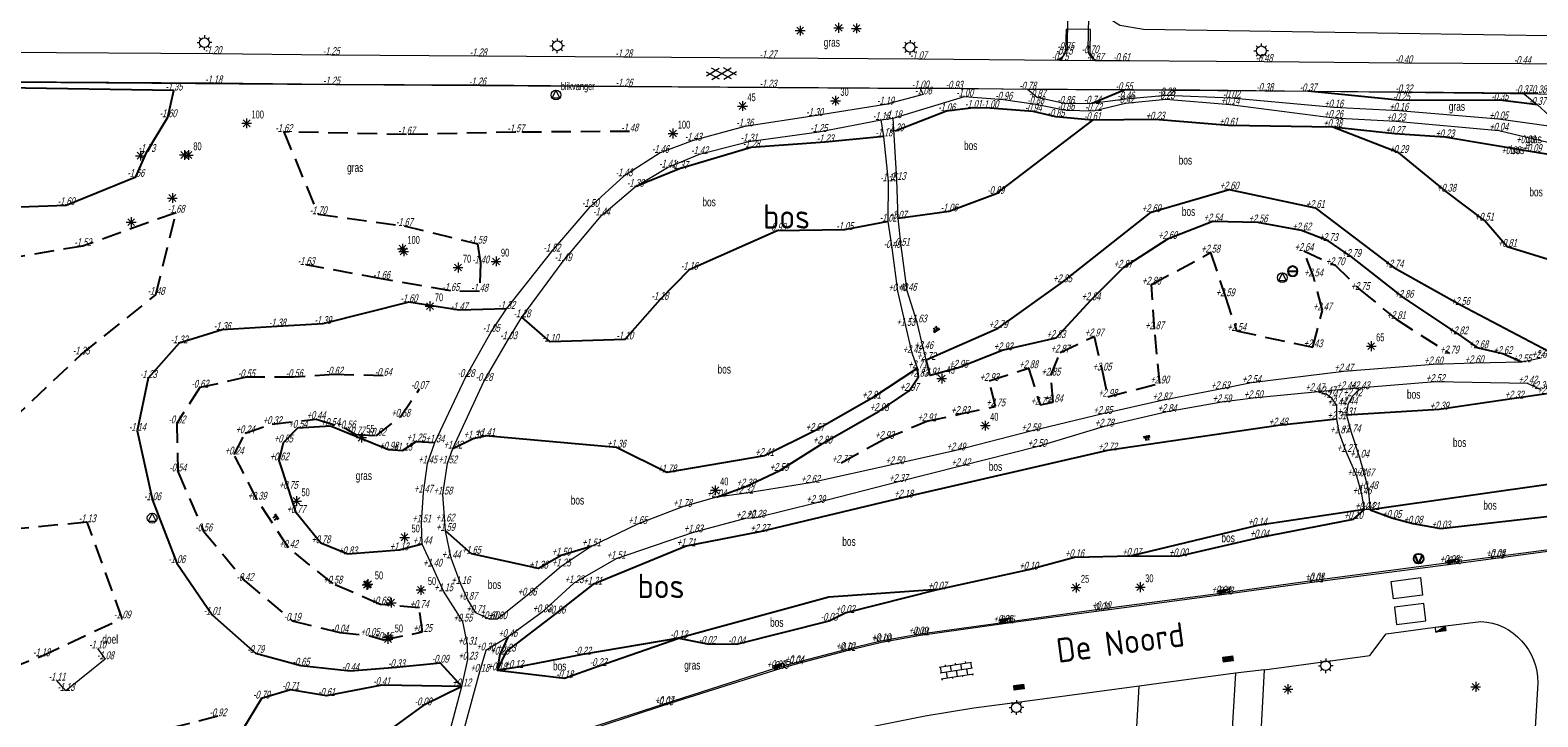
# Model space of a CAD drawing. Extents: x 168769 to 512904, y 516715 to 1559940.
# Tile 160 of 186: x 170042 to 170197, y 520233 to 520303. Entities that reach past the tile are written whole.
import ezdxf
from ezdxf.enums import TextEntityAlignment as Align

# ---------------------------------------------------------------- set-up
doc = ezdxf.new("R2010")
doc.units = 0
doc.header["$MEASUREMENT"] = 0
doc.linetypes.add('BREEKLIJN', pattern=[3, 2, -1])
doc.layers.get('0').update_dxf_attribs({"linetype": 'CONTINUOUS'})
for name, color, linetype, lineweight in [('H01_HOOGTEPUNT', 7, 'CONTINUOUS', 18), ('Q19_overig_lijn_object', 7, 'CONTINUOUS', 0), ('Q21_LANTAARNPAAL', 7, 'CONTINUOUS', 18), ('Q26_BOOM', 7, 'CONTINUOUS', 18), ('Q39_OVERIG_PUNT_OBJECT', 7, 'CONTINUOUS', 18), ('Q96_STRAATKOLK', 7, 'CONTINUOUS', 0), ('Q97_TROTTOIRKOLK', 7, 'CONTINUOUS', 0), ('S01_symb_gesloten_verh', 7, 'CONTINUOUS', 0), ('S02_symb_open_verh', 7, 'CONTINUOUS', 13), ('T09_INSTEEKSLOOT', 72, 'CONTINUOUS', 0), ('V00_kant_verharding', 252, 'CONTINUOUS', 0), ('V012_Kant_beton_verh', 252, 'CONTINUOUS', 0), ('V02_Kant_open_verh', 253, 'CONTINUOUS', 0), ('V05_Kant_half_verh', 254, 'CONTINUOUS', 13), ('V06_kant_onverhard', 254, 'CONTINUOUS', 13)]:
    doc.layers.add(name, color=color, linetype=linetype, lineweight=lineweight)
for name, color, linetype in [('H03_Breeklijn', 32, 'BREEKLIJN'), ('Q221_Paal_staal', 7, 'CONTINUOUS'), ('Q30_Verkeersbord', 32, 'CONTINUOUS'), ('S04_Talud', 7, 'CONTINUOUS'), ('T10_cultuurscheiding', 3, 'CONTINUOUS'), ('T131_taludlijn_laag', 15, 'CONTINUOUS'), ('T132_taludlijn_hoog', 11, 'CONTINUOUS'), ('Z05_Cultuuraanduiding', 3, 'CONTINUOUS'), ('Z06_STRAATNAAM', 7, 'CONTINUOUS')]:
    doc.layers.add(name, color=color, linetype=linetype)
doc.styles.add('ISOCP', font='isocp.shx', dxfattribs={"height": 1.8})
doc.styles.get("Standard").update_dxf_attribs({"font": 'ISOB.SHX'})

# ---------------------------------------------------------------- blocks, each defined once
blk = doc.blocks.new('Q26')
at = {"color": 0}
for p, q in [((-1, 0), (1, 0)), ((-0.7, 0.7), (0.7, -0.7)), ((0.7, 0.7), (-0.7, -0.7)), ((0, 1), (0, -1))]:
    blk.add_line(p, q, dxfattribs=at)
blk = doc.blocks.new('Q21')
at = {"color": 0}
for points in [[(-1.5, 0), (-1, 0)], [(-1.06, 1.06), (-0.71, 0.71)], [(0, 1.5), (0, 1)], [(1.06, 1.06), (0.71, 0.71)], [(1.5, 0), (1, 0)], [(-1.06, -1.06), (-0.71, -0.71)], [(0, -1.5), (0, -1)], [(1.06, -1.06), (0.71, -0.71)]]:
    blk.add_lwpolyline(points, dxfattribs=at)
blk.add_circle((0, 0), 1, dxfattribs=at)
blk = doc.blocks.new('Q96')
for p, q in [((-1, 0.88), (1, 0.88)), ((-1, 0.75), (1, 0.75)), ((-1, 0.63), (1, 0.63)), ((-1, 0.5), (1, 0.5)), ((-1, 0.38), (1, 0.38)), ((-1, 0.25), (1, 0.25)), ((-1, 0.12), (1, 0.12))]:
    blk.add_line(p, q)
at = {"color": 0}
blk.add_lwpolyline([(1, 1), (1, 0), (-1, 0), (-1, 1), (1, 1)], dxfattribs=at)
blk = doc.blocks.new('Q97')
blk.add_hatch(color=256).paths.add_polyline_path([(-1, 1), (-1, 0), (1, 1)])
blk.add_line((1, 1), (-1, 0))
at = {"color": 0}
for points in [[(-1, 0), (-1, 1), (1, 1), (1, 0), (-1, 0)], [(0, 0.8), (0, 1)]]:
    blk.add_lwpolyline(points, dxfattribs=at)
blk = doc.blocks.new('S024')
at = {"color": 0}
for p, q in [((0, 1.2), (6.7, 1.2)), ((0, 0), (6.7, 0)), ((0.2, 1.2), (0.2, 0)), ((1.25, 1.5), (1.25, 1.2)), ((1.25, 0), (1.25, -1.2)), ((2.3, 1.2), (2.3, 0)), ((3.35, 1.5), (3.35, 1.2)), ((3.35, 0), (3.35, -1.2)), ((4.4, 1.2), (4.4, 0)), ((5.45, 1.5), (5.45, 1.2)), ((5.45, 0), (5.45, -1.2)), ((6.5, 1.2), (6.5, 0)), ((0, -1.2), (6.7, -1.2)), ((0.2, -1.2), (0.2, -1.5)), ((2.3, -1.2), (2.3, -1.5)), ((4.4, -1.2), (4.4, -1.5)), ((6.5, -1.2), (6.5, -1.5))]:
    blk.add_line(p, q, dxfattribs=at)
blk = doc.blocks.new('S016')
at = {"color": 0, "linetype": 'Continuous'}
for points in [[(0.01, -0.38), (2.65, 1.15)], [(2.65, -1.15), (0.01, 0.38)], [(5.07, -1.15), (1.09, 1.15)], [(1.09, -1.15), (5.07, 1.15)], [(6.16, -0.38), (3.51, 1.15)], [(3.51, -1.15), (6.16, 0.37)]]:
    blk.add_lwpolyline(points, dxfattribs=at)
blk = doc.blocks.new('S04')
at = {"color": 0}
for p, q in [((0, 0.5), (0.5, 0.5)), ((0, 0.25), (1, 0.25)), ((0, 0), (0.5, 0)), ((0, -0.25), (1, -0.25)), ((0, -0.5), (0.5, -0.5))]:
    blk.add_line(p, q, dxfattribs=at)
blk = doc.blocks.new('Q39')
at = {"color": 0}
blk.add_lwpolyline([(-0.8, -0.6), (0.8, -0.6), (0, 1)], close=True, dxfattribs=at)
blk.add_circle((0, 0), 1, dxfattribs=at)
blk = doc.blocks.new('Q221')
blk.add_lwpolyline([(-1, 0), (1, 0)])
for start, end in [(0, 180), (180, 0)]:
    blk.add_arc((0, 0), 1, start, end)
blk = doc.blocks.new('Q30')
blk.add_lwpolyline([(0.707, 0.707), (0, -1), (-0.707, 0.707)])
blk.add_circle((0, 0), 1)

msp = doc.modelspace()

# ---------------------------------------------------------------- linework, layer by layer
at = {"layer": 'H03_Breeklijn'}
for points in [[(170103.7, 520292.93), (170092.05, 520292.85), (170080.87, 520292.62), (170068.32, 520292.88), (170071.84, 520284.47), (170080.65, 520283.27), (170088.15, 520281.45), (170088.45, 520279.44), (170088.34, 520276.56), (170085.4, 520276.62), (170078.31, 520277.87), (170070.6, 520279.29)], [(170061.59, 520233.15), (170050.95, 520230.51), (170039.45, 520227.15), (170037.59, 520237.01), (170043.53, 520239.29), (170051.79, 520243.16), (170048.21, 520252.98), (170039.06, 520252.13), (170029.68, 520249.41), (170022.3, 520256.72), (170031.71, 520260.78), (170040.42, 520263.35), (170047.6, 520270.13), (170055.25, 520276.23), (170057.3, 520284.62), (170047.76, 520281.21), (170038.13, 520279.6), (170028.53, 520276.92), (170018.79, 520274.07)], [(170125.35, 520259.06), (170129.76, 520261.51), (170134.11, 520263.31), (170137.53, 520264.05), (170141.14, 520264.83), (170140.48, 520267.43), (170144.5, 520268.73), (170145.68, 520264.99), (170147.04, 520265.25), (170146.78, 520267.97), (170147.73, 520270.33), (170151.22, 520271.98), (170152.02, 520268.49), (170152.6, 520265.81), (170157.92, 520267.17), (170157.39, 520272.71), (170157.07, 520277.27), (170163.12, 520280.54), (170164.62, 520276.08), (170165.79, 520272.54), (170173.6, 520270.87), (170174.57, 520274.64), (170173.65, 520278.11), (170172.67, 520280.71), (170175.86, 520279.25), (170178.43, 520276.73), (170182.11, 520273.75), (170187.55, 520270.23)], [(170078.5, 520267.95), (170073.49, 520268.08), (170069.39, 520267.82), (170064.49, 520267.8), (170059.74, 520266.74), (170057.39, 520263.09), (170057.48, 520258.18), (170060.12, 520252.06), (170064.35, 520247), (170069.19, 520242.92), (170074.05, 520241.71), (170077.13, 520241.38), (170078.53, 520240.97), (170082.52, 520241.77), (170082.18, 520244.23), (170078.17, 520244.59), (170073.33, 520246.71), (170068.81, 520250.38), (170065.59, 520255.29), (170063.25, 520259.91), (170064.36, 520262.08), (170067.14, 520263.02), (170071.62, 520263.53), (170074.68, 520262.58), (170075.66, 520261.96), (170077.79, 520261.83), (170080.28, 520263.77), (170082.2, 520266.61)]]:
    msp.add_lwpolyline(points, dxfattribs=at)
at = {"layer": 'Q19_overig_lijn_object'}
msp.add_lwpolyline([(170049.26, 520240.08), (170050.07, 520238.98), (170046.04, 520235.75), (170045.12, 520236.8)], dxfattribs=at)
at = {"layer": 'T09_INSTEEKSLOOT'}
msp.add_lwpolyline([(170353.7, 520307.11), (170338.15, 520307.67), (170297.88, 520307.73), (170249.24, 520308.08), (170202.11, 520308.17), (170164.11, 520308.8), (170153.57, 520308.05), (170152.32, 520307.16), (170152.06, 520305.51), (170153.09, 520304.28), (170153.86, 520303.78), (170156.26, 520303.37), (170208.44, 520302.56), (170252.33, 520302.81), (170289.39, 520302.36)], dxfattribs=at)
at = {"layer": 'T10_cultuurscheiding'}
for points in [[(170038.45, 520285.11), (170046.05, 520285.4), (170053.18, 520288.29), (170054.31, 520290.83), (170056.48, 520294.38), (170057.08, 520297.11), (170039.71, 520297.38)], [(170203.32, 520289.64), (170196.01, 520290.83), (170187.09, 520292.33), (170181.97, 520292.67), (170175.62, 520293.38), (170164.96, 520293.53), (170157.45, 520294.14), (170151.04, 520294.09), (170147.31, 520294.42), (170144.99, 520294.97), (170140.55, 520295.32), (170138.86, 520295.34), (170136.12, 520295), (170130.87, 520292.94)], [(170129.69, 520292.42), (170123.7, 520291.83), (170116.14, 520291.28), (170108.81, 520289.1), (170104.28, 520287.27)], [(170194.97, 520269.34), (170193.01, 520270.18), (170190.54, 520270.77), (170188.47, 520272.19), (170182.9, 520275.93), (170177.54, 520280.1), (170175.16, 520281.73), (170172.44, 520282.81), (170167.97, 520283.63), (170163.37, 520283.73), (170158.72, 520281.93), (170154.17, 520279), (170150.88, 520275.67), (170147.3, 520271.81), (170141.9, 520270.56), (170137.35, 520268.78), (170134.44, 520267.99), (170134.04, 520269.58)], [(170112.59, 520255.54), (170115.6, 520256.64), (170118.99, 520258.23), (170123.43, 520261.02), (170129.23, 520264.35), (170132.31, 520266.41), (170133.26, 520267.86), (170133.13, 520268.72)], [(170091.24, 520241.25), (170090.42, 520239.46), (170090.15, 520237.85), (170097.04, 520237.05), (170100.48, 520238.29), (170108.73, 520241.13), (170111.64, 520240.56), (170114.64, 520240.52), (170124.1, 520242.92), (170125.74, 520243.72), (170135.18, 520246.1), (170144.52, 520248.14), (170149.2, 520249.41), (170155.05, 520249.56), (170159.83, 520249.51), (170168.11, 520251.44), (170177.73, 520253.31), (170178.87, 520254.28)], [(170179.45, 520254.24), (170181.66, 520253.43), (170183.83, 520252.85), (170186.68, 520252.35), (170198.09, 520253.64)]]:
    msp.add_lwpolyline(points, dxfattribs=at)
at = {"layer": 'T131_taludlijn_laag'}
for points in [[(170154.27, 520297.15), (170151.02, 520295.77)], [(170196.57, 520295.64), (170192.71, 520296.12), (170182.64, 520296.1), (170173.1, 520297.03)], [(170151.04, 520294.09), (170141.14, 520286.53), (170136.37, 520284.75), (170131.17, 520284.02)], [(170201.3, 520278.72), (170193.48, 520281.14), (170191.13, 520283.81), (170187.26, 520286.77), (170182.37, 520290.73), (170175.62, 520293.38)], [(170130.14, 520283.71), (170125.69, 520282.86), (170118.8, 520282.78), (170109.8, 520278.79), (170106.79, 520275.72), (170103.2, 520271.67), (170095.58, 520271.44), (170092.68, 520273.93)], [(170091.11, 520274.78), (170086.26, 520274.65), (170081.12, 520275.48), (170072.32, 520273.25), (170067.66, 520273), (170062.02, 520272.64), (170057.61, 520271.27), (170054.46, 520267.72), (170053.34, 520262.33), (170054.88, 520255.23), (170057.37, 520248.81), (170060.99, 520243.53), (170065.44, 520239.61), (170070.08, 520238.33), (170075.13, 520237.79), (170079.85, 520238.17), (170084.33, 520238.63), (170086.52, 520236.21)], [(170198.85, 520257.01), (170179.45, 520254.24)], [(170178.87, 520254.28), (170167.91, 520252.64), (170155.05, 520249.56)], [(170135.18, 520246.1), (170124.08, 520245.32), (170108.73, 520241.13), (170098.88, 520239.46), (170091.87, 520238.09), (170090.15, 520237.85)], [(170086.52, 520236.21), (170078.34, 520236.34), (170072.69, 520235.24), (170069.01, 520235.87), (170066.04, 520234.96), (170064.11, 520231.78), (170061.99, 520226.18)]]:
    msp.add_lwpolyline(points, dxfattribs=at)
at = {"layer": 'T132_taludlijn_hoog'}
for points in [[(170134.04, 520269.58), (170141.4, 520272.83), (170147.97, 520277.51), (170157.05, 520284.68), (170165.02, 520287), (170173.83, 520285.11), (170181.88, 520279.02), (170188.68, 520275.19), (170197.77, 520270.45)], [(170133.13, 520268.72), (170128.44, 520265.62), (170122.66, 520262.31), (170117.5, 520259.76), (170107.5, 520258.08), (170102.35, 520260.62), (170088.95, 520261.8)], [(170197.5, 520266.11), (170194.18, 520265.63), (170186.51, 520264.5), (170177.02, 520263.92)], [(170082.48, 520250.74), (170080.12, 520250.12), (170074.86, 520249.71), (170072.11, 520250.84), (170069.58, 520253.93), (170068.79, 520256.4), (170067.86, 520259.31), (170068.28, 520261.14), (170069.77, 520262.64), (170073.09, 520262.83), (170079.05, 520260.41), (170080.48, 520260.31), (170081.85, 520261.25), (170083.78, 520261.14)], [(170176.03, 520263.51), (170170.03, 520262.86), (170152.59, 520260.32), (170131.72, 520255.51), (170117.01, 520251.99), (170109.48, 520250.53), (170099.92, 520246.61), (170096.16, 520243.65), (170091.08, 520239.77), (170090.15, 520237.85)], [(170085.63, 520260.52), (170087.68, 520261.55), (170088.95, 520261.8)], [(170099.78, 520250.52), (170096.7, 520249.58), (170094.37, 520248.25), (170087.51, 520249.76), (170084.86, 520252.1)], [(170086.52, 520236.21), (170082.57, 520234.27), (170078.44, 520231.27), (170073.07, 520229.25), (170070.27, 520228.63)]]:
    msp.add_lwpolyline(points, dxfattribs=at)
at = {"layer": 'V00_kant_verharding'}
for points in [[(170137.4, 520313.92), (170139.72, 520311.44), (170148.57, 520311.35), (170148.44, 520301.38, -0.186398), (170147.47, 520300.2)], [(170151.46, 520300.16, -0.32112), (170150.62, 520301.3), (170150.8, 520311.34), (170165.91, 520311.18), (170168.43, 520313.65)], [(170168.61, 520237.91), (170179.41, 520239.35), (170181.08, 520241.59), (170186.62, 520242.32), (170190.76, 520242.85, -0.402471), (170196.59, 520236.56), (170196.26, 520230.82), (170196.18, 520229.46), (170195.96, 520227.75)]]:
    msp.add_lwpolyline(points, format="xyb", dxfattribs=at)
for points in [[(170133.47, 520297.3), (170129.09, 520297.33), (170093.31, 520297.54), (170068.7, 520297.73), (170063.75, 520297.77), (170054.82, 520297.84), (170036.13, 520297.98), (170000.08, 520298.24), (170000, 520298.24), (169988.66, 520298.3), (169979.23, 520297.92), (169969.73, 520296.76), (169960.14, 520295.22), (169950.71, 520293.5), (169944.78, 520292.31), (169939.99, 520291.29), (169933.78, 520289.88), (169926.71, 520288.07), (169921.78, 520286.78), (169918.73, 520285.97), (169913.41, 520284.39), (169906.27, 520282.29), (169895.18, 520278.91)], [(170141.73, 520297.26), (170133.47, 520297.3)], [(170358.55, 520292.25), (170354.27, 520292.96), (170344.94, 520294.37), (170335.47, 520295.43), (170330.81, 520295.7), (170324.18, 520295.83), (170291.91, 520296.1), (170257.38, 520296.31), (170224.49, 520296.59), (170196.66, 520296.75), (170162.02, 520297.15), (170141.73, 520297.26)], [(170184.59, 520247.32), (170184.82, 520245.54), (170181.84, 520245.16), (170181.6, 520246.93), (170184.59, 520247.32)], [(170181.94, 520244.3), (170182.16, 520242.53), (170185.14, 520242.89), (170184.95, 520244.68), (170181.94, 520244.3)], [(170168.61, 520237.91), (170165.66, 520237.55)], [(170168.61, 520237.91), (170168.15, 520229.51)], [(170165.66, 520237.55), (170165.2, 520229.61), (170155.47, 520230.27), (170155.83, 520236.22)], [(170165.66, 520237.55), (170155.83, 520236.22)], [(170155.83, 520236.22), (170143.9, 520234.62), (170138.92, 520233.97), (170133.94, 520233.17), (170128.99, 520232.16), (170124.1, 520230.88), (170118.78, 520229.28), (170108.47, 520225.97), (170106.04, 520227.29), (170100, 520225.37), (170096.94, 520224.4)]]:
    msp.add_lwpolyline(points, dxfattribs=at)
at = {"layer": 'V012_Kant_beton_verh'}
for points in [[(170198.74, 520299.81), (170195.01, 520299.83), (170182.88, 520299.91), (170168.6, 520300.04), (170154.03, 520300.13), (170151.33, 520300.15), (170147.72, 520300.19), (170133.24, 520300.32), (170117.85, 520300.4), (170103.09, 520300.51), (170088.2, 520300.61), (170073.17, 520300.74), (170061.08, 520300.85), (170039.74, 520301)], [(170196.61, 520296.84), (170195.1, 520296.85), (170182.9, 520296.93), (170168.66, 520297.06), (170154.27, 520297.15), (170144.41, 520297.21), (170136.89, 520297.3), (170133.42, 520297.33), (170117.85, 520297.42), (170103.12, 520297.52), (170088.12, 520297.64), (170073.2, 520297.73), (170061.14, 520297.85), (170039.73, 520298.01)], [(170200.87, 520250.57), (170192.27, 520249.45), (170187.53, 520248.83), (170173.76, 520247.03), (170164.18, 520245.7), (170151.93, 520244.11), (170141.87, 520242.71), (170133.19, 520241.51), (170129.38, 520240.84), (170125.74, 520239.95), (170120.53, 520238.58), (170118.67, 520238.07), (170107.21, 520234.4), (170097.18, 520231.15), (170085.41, 520227.36), (170083.96, 520226.91), (170074.8, 520223.97), (170067.59, 520221.67), (170066.16, 520221.17), (170064.97, 520220.66), (170054, 520215.35), (170052.85, 520214.95), (170050.24, 520216.27), (170040.92, 520213.31)]]:
    msp.add_lwpolyline(points, dxfattribs=at)
at = {"layer": 'V02_Kant_open_verh'}
for points in [[(170151.33, 520300.15), (170150.8, 520300.92), (170150.85, 520303.36), (170148.34, 520303.39), (170148.29, 520301.24), (170148.15, 520300.78), (170147.72, 520300.19)], [(170200.94, 520250.43), (170192.3, 520249.27), (170187.94, 520248.69), (170173.78, 520246.85), (170164.55, 520245.6), (170151.96, 520243.94), (170142.19, 520242.64), (170133.45, 520241.41), (170129.45, 520240.7), (170125.92, 520239.83), (170120.59, 520238.46), (170119.08, 520238), (170107.28, 520234.28), (170097.56, 520231.07), (170085.6, 520227.26), (170083.73, 520226.68), (170075.09, 520223.9), (170067.6, 520221.51), (170066.22, 520221.03), (170065.04, 520220.5), (170054.29, 520215.29), (170052.81, 520214.78), (170050.23, 520216.11), (170040.98, 520213.16)]]:
    msp.add_lwpolyline(points, dxfattribs=at)
at = {"layer": 'V05_Kant_half_verh'}
for points in [[(170196.94, 520269.77), (170194.97, 520269.34), (170190.09, 520269.24), (170185.92, 520269.12), (170176.74, 520268.39), (170167.3, 520267.22), (170164.12, 520266.59), (170158.14, 520265.44), (170152.1, 520264.06), (170144.73, 520262.29), (170137.08, 520260.32), (170130.83, 520258.92), (170122.19, 520257.02), (170115.39, 520255.91), (170112.59, 520255.54), (170109.1, 520254.56), (170104.51, 520252.8), (170099.78, 520250.52), (170096.71, 520248.47), (170093.21, 520245.49), (170090.18, 520243.07), (170089.33, 520243.08), (170087.96, 520243.74), (170087.14, 520245.06), (170086.42, 520246.67), (170085.44, 520249.3), (170084.86, 520252.1), (170084.81, 520253.06), (170084.6, 520255.82), (170085.08, 520259), (170085.63, 520260.52), (170088.81, 520267.44), (170091.31, 520271.69), (170092.68, 520273.93), (170096.89, 520279.67), (170100.82, 520284.35), (170104.28, 520287.27), (170107.57, 520289.24), (170110.85, 520290.61), (170115.91, 520291.9), (170123.04, 520292.88), (170129.44, 520294.11), (170130.65, 520294.29), (170137.97, 520296.49), (170141.96, 520296.18), (170145.23, 520295.73), (170148.34, 520295.11), (170151.14, 520295.03), (170154.44, 520295.81), (170158.56, 520296.23), (170165.12, 520295.69), (170175.7, 520294.32), (170182.08, 520293.98), (170192.6, 520293.01), (170197.63, 520291.84)], [(170133.42, 520297.33), (170133.73, 520296.71), (170129.86, 520295.68), (170122.61, 520294.51), (170115.47, 520293.44), (170110.2, 520291.99), (170106.84, 520290.74), (170103.12, 520288.34)], [(170195.1, 520296.85), (170196.57, 520295.64), (170197.76, 520294.56), (170198.26, 520293.78), (170197.97, 520293.42), (170192.58, 520294.17), (170182.37, 520295.05), (170175.72, 520295.38), (170165.24, 520296.32), (170158.59, 520296.61), (170154.43, 520296.21), (170151.02, 520295.77), (170148.3, 520295.75), (170145.39, 520296.41), (170144.41, 520297.21)], [(170083.96, 520226.91), (170085.28, 520231.45), (170086.52, 520236.21), (170087.14, 520238.94), (170087.11, 520240.47), (170086.64, 520242.83), (170084.66, 520245.93), (170083.53, 520248.45), (170082.48, 520250.74), (170082.42, 520252.97), (170082.6, 520256.02), (170083.03, 520259), (170083.78, 520261.14), (170086.96, 520267.83), (170089.55, 520272.45), (170091.11, 520274.78), (170095.74, 520280.64), (170099.68, 520285.21), (170103.12, 520288.34)], [(170196.79, 520266.6), (170195.56, 520267.16), (170186.11, 520267.32), (170176.97, 520266.59), (170167.49, 520265.66), (170164.28, 520265.24), (170158.67, 520264.26), (170152.25, 520262.76), (170145.37, 520260.68), (170137.56, 520258.72), (170131.2, 520257.11), (170122.73, 520254.95), (170116.63, 520253.45), (170115.54, 520253.35), (170110.21, 520251.95), (170102.31, 520249.25), (170098.01, 520246.76), (170094.74, 520243.78), (170091.24, 520241.25), (170088.98, 520239.88), (170088.36, 520237.7), (170086.72, 520231.65), (170085.41, 520227.36)]]:
    msp.add_lwpolyline(points, dxfattribs=at)
at = {"layer": 'V06_kant_onverhard'}
for points in [[(170133.13, 520268.72), (170132.6, 520270.27), (170131.94, 520273.06), (170131.12, 520276.6), (170130.55, 520281.02), (170130.14, 520283.71), (170130.18, 520287.83), (170129.69, 520292.42), (170129.44, 520294.11)], [(170134.04, 520269.58), (170133.77, 520270.69), (170133.11, 520273.41), (170132.08, 520276.64), (170131.47, 520281.24), (170131.17, 520284.02), (170131.05, 520287.97), (170130.65, 520294.29)], [(170178.41, 520266.58), (170177.65, 520265.86), (170177.18, 520265.02), (170177.02, 520263.92), (170177.5, 520262.19), (170178.36, 520259.59), (170178.89, 520257.67), (170179.25, 520256.37), (170179.45, 520254.24), (170178.87, 520254.28), (170178.61, 520255.84), (170178.07, 520257.7), (170177, 520260.18), (170176.3, 520262.06), (170176.03, 520263.51), (170176.04, 520264.91), (170175.53, 520265.68), (170174.95, 520266.07), (170173.77, 520266.39)]]:
    msp.add_lwpolyline(points, dxfattribs=at)

# ---------------------------------------------------------------- block references
at = {"layer": 'Q21_LANTAARNPAAL', "xscale": 0.5, "yscale": 0.5, "zscale": 0.5}
for p in [(170060.21, 520302.01), (170096.3, 520301.68)]:
    msp.add_blockref('Q21', p, dxfattribs=at)
at = {"layer": 'Q21_LANTAARNPAAL', "xscale": 0.5, "yscale": 0.5}
for p in [(170132.39, 520301.52), (170168.31, 520301.16), (170174.9, 520238.32), (170143.26, 520234.04)]:
    msp.add_blockref('Q21', p, dxfattribs=at)
at = {"layer": 'Q221_Paal_staal', "xscale": 0.5, "yscale": 0.5, "zscale": 0.5}
msp.add_blockref('Q221', (170171.52, 520278.64), dxfattribs=at)
at = {"layer": 'Q26_BOOM', "xscale": 0.5, "yscale": 0.5}
for p in [(170121.14, 520303.23), (170125.08, 520303.52), (170126.9, 520303.46), (170053.66, 520290.45), (170058.16, 520290.52), (170056.93, 520286.12), (170052.71, 520283.66), (170080.59, 520280.67), (170076.83, 520246.58), (170079.31, 520244.76), (170078.98, 520241.04), (170171.03, 520235.92), (170190.25, 520236.16)]:
    msp.add_blockref('Q26', p, dxfattribs=at)
at = {"layer": 'Q26_BOOM', "xscale": 0.5, "yscale": 0.5, "zscale": 0.5}
for p in [(170124.76, 520296.07), (170115.25, 520295.52), (170064.52, 520293.76), (170108.13, 520292.72), (170058.57, 520290.51), (170080.47, 520280.94), (170086.15, 520279.02), (170090.04, 520279.64), (170083.28, 520275.07), (170179.56, 520270.98), (170135.62, 520267.67), (170140.08, 520262.86), (170076.27, 520261.63), (170112.46, 520256.25), (170069.63, 520255.15), (170080.68, 520251.44), (170076.93, 520246.65), (170082.35, 520246.06), (170149.36, 520246.3), (170155.94, 520246.35), (170078.96, 520241.23)]:
    msp.add_blockref('Q26', p, dxfattribs=at)
at = {"layer": 'Q30_Verkeersbord', "xscale": 0.5, "yscale": 0.5, "zscale": 0.5}
msp.add_blockref('Q30', (170184.4, 520249.25), dxfattribs=at)
at = {"layer": 'Q39_OVERIG_PUNT_OBJECT', "xscale": 0.5, "yscale": 0.5, "zscale": 0.5}
for p in [(170096.16, 520296.65), (170170.47, 520277.99), (170054.86, 520253.4)]:
    msp.add_blockref('Q39', p, dxfattribs=at)
at = {"layer": 'Q96_STRAATKOLK', "xscale": 0.5, "yscale": 0.5}
for p, rotation in [((170164.86, 520239.25), 187.9960631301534), ((170143.48, 520236.38), 187.7341250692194)]:
    msp.add_blockref('Q96', p, dxfattribs=dict(at, rotation=rotation))
at = {"layer": 'Q97_TROTTOIRKOLK'}
for p, xscale, yscale, zscale, rotation in [((170187.94, 520248.69), 0.4999999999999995, 0.4999999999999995, 0.4999999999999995, 7.652283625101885), ((170164.55, 520245.6), 0.4999999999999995, 0.4999999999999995, 0.4999999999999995, 7.767403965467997), ((170142.19, 520242.64), 0.5, 0.5, 0.5, 7.556086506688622), ((170119.08, 520238), 0.5, 0.5, 0.5, 16.8809859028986)]:
    msp.add_blockref('Q97', p, dxfattribs=dict(at, xscale=xscale, yscale=yscale, zscale=zscale, rotation=rotation))
at = {"layer": 'Q97_TROTTOIRKOLK', "xscale": 0.4999999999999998, "yscale": 0.4999999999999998, "rotation": 186.6922205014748}
msp.add_blockref('Q97', (170186.62, 520242.32), dxfattribs=at)
at = {"layer": 'S01_symb_gesloten_verh', "xscale": 0.5, "yscale": 0.5, "rotation": 1.423026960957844}
msp.add_blockref('S016', (170111.56, 520298.8), dxfattribs=at)
at = {"layer": 'S02_symb_open_verh', "xscale": 0.5, "yscale": 0.5, "rotation": 8.83723986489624}
msp.add_blockref('S024', (170135.46, 520237.58), dxfattribs=at)
at = {"layer": 'S04_Talud'}
for p, xscale, yscale, rotation in [((170135.17, 520272.48), 0.5, 0.5, 120.0645624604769), ((170156.56, 520261.85), 0.5, 0.5, 281.3051480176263), ((170067.68, 520253.6), 0.4999999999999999, 0.4999999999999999, 214.7744922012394)]:
    msp.add_blockref('S04', p, dxfattribs=dict(at, xscale=xscale, yscale=yscale, rotation=rotation))

# ---------------------------------------------------------------- texts
at = {"layer": 'H01_HOOGTEPUNT', "oblique": 15, "width": 0.7125}
for s, p in [('-1.20', (170061.08, 520300.85)), ('-1.25', (170073.17, 520300.74)), ('-1.28', (170088.2, 520300.61)), ('-1.28', (170103.09, 520300.51)), ('-1.27', (170117.85, 520300.4)), ('-1.07', (170133.24, 520300.32)), ('-0.75', (170148.15, 520300.78)), ('-0.75', (170148.29, 520301.24)), ('-0.70', (170150.8, 520300.92)), ('-0.75', (170147.72, 520300.19)), ('-0.67', (170151.33, 520300.15)), ('-0.61', (170154.03, 520300.13)), ('-0.48', (170168.6, 520300.04)), ('-0.40', (170182.88, 520299.91)), ('-0.44', (170195.01, 520299.83)), ('-1.18', (170061.14, 520297.85)), ('-1.25', (170073.2, 520297.73)), ('-1.26', (170088.12, 520297.64)), ('-1.26', (170103.12, 520297.52)), ('-1.23', (170117.85, 520297.42)), ('-1.00', (170133.42, 520297.33)), ('-0.93', (170136.89, 520297.3)), ('-0.78', (170144.41, 520297.21)), ('-1.35', (170057.08, 520297.11)), ('-1.19', (170129.86, 520295.68)), ('-1.06', (170133.73, 520296.71)), ('-1.00', (170137.97, 520296.49)), ('-0.96', (170141.96, 520296.18)), ('-0.88', (170145.23, 520295.73)), ('-0.87', (170145.39, 520296.41)), ('-0.86', (170148.3, 520295.75)), ('-0.74', (170151.02, 520295.77)), ('-0.55', (170154.27, 520297.15)), ('-0.46', (170154.43, 520296.21)), ('-0.42', (170154.44, 520295.81)), ('-0.23', (170158.56, 520296.23)), ('-0.28', (170158.59, 520296.61)), ('+0.14', (170165.12, 520295.69)), ('-0.02', (170165.24, 520296.32)), ('-0.38', (170168.66, 520297.06)), ('-0.37', (170173.1, 520297.03)), ('-0.25', (170182.64, 520296.1)), ('-0.32', (170182.9, 520296.93)), ('-0.35', (170192.71, 520296.12)), ('-0.37', (170195.1, 520296.85)), ('-0.38', (170196.61, 520296.84)), ('-1.60', (170056.48, 520294.38)), ('-1.30', (170122.61, 520294.51)), ('-1.18', (170130.65, 520294.29)), ('-1.06', (170136.12, 520295)), ('-1.01', (170138.86, 520295.34)), ('-1.00', (170140.55, 520295.32)), ('-0.94', (170144.99, 520294.97)), ('-0.85', (170147.31, 520294.42)), ('-0.86', (170148.34, 520295.11)), ('-0.72', (170151.14, 520295.03)), ('+0.23', (170157.45, 520294.14)), ('+0.26', (170175.7, 520294.32)), ('+0.16', (170175.72, 520295.38)), ('+0.16', (170182.37, 520295.05)), ('+0.05', (170192.58, 520294.17)), ('-0.37', (170196.57, 520295.64)), ('-1.62', (170068.32, 520292.88)), ('-1.67', (170080.87, 520292.62)), ('-1.57', (170092.05, 520292.85)), ('-1.48', (170103.7, 520292.93)), ('-1.36', (170115.47, 520293.44)), ('-1.25', (170123.04, 520292.88)), ('-1.18', (170129.44, 520294.11)), ('-1.20', (170130.87, 520292.94)), ('-0.61', (170151.04, 520294.09)), ('+0.61', (170164.96, 520293.53)), ('+0.38', (170175.62, 520293.38)), ('+0.27', (170181.97, 520292.67)), ('+0.23', (170182.08, 520293.98)), ('+0.04', (170192.6, 520293.01)), ('-1.43', (170110.2, 520291.99)), ('-1.31', (170115.91, 520291.9)), ('-1.28', (170116.14, 520291.28)), ('-1.23', (170123.7, 520291.83)), ('-1.18', (170129.69, 520292.42)), ('+0.23', (170187.09, 520292.33)), ('+0.09', (170195.35, 520291.72)), ('-1.73', (170054.31, 520290.83)), ('-1.46', (170106.84, 520290.74)), ('-1.42', (170110.85, 520290.61)), ('+0.29', (170182.37, 520290.73)), ('+0.08', (170193.82, 520290.61)), ('+0.09', (170196.01, 520290.83)), ('-1.66', (170053.18, 520288.29)), ('-1.43', (170103.12, 520288.34)), ('-1.41', (170107.57, 520289.24)), ('-1.37', (170108.81, 520289.1)), ('-1.13', (170131.05, 520287.97)), ('-1.39', (170104.28, 520287.27)), ('-1.15', (170130.18, 520287.83)), ('-0.89', (170141.14, 520286.53)), ('+2.60', (170165.02, 520287)), ('+0.38', (170187.26, 520286.77)), ('-1.60', (170046.05, 520285.4)), ('-1.50', (170099.68, 520285.21)), ('+2.61', (170173.83, 520285.11)), ('-1.68', (170057.3, 520284.62)), ('-1.70', (170071.84, 520284.47)), ('-1.44', (170100.82, 520284.35)), ('-1.02', (170130.14, 520283.71)), ('-1.07', (170131.17, 520284.02)), ('-1.06', (170136.37, 520284.75)), ('+2.69', (170157.05, 520284.68)), ('+2.54', (170163.37, 520283.73)), ('+2.56', (170167.97, 520283.63)), ('+0.51', (170191.13, 520283.81)), ('-1.67', (170080.65, 520283.27)), ('-0.99', (170118.8, 520282.78)), ('-1.05', (170125.69, 520282.86)), ('+2.69', (170158.72, 520281.93)), ('+2.62', (170172.44, 520282.81)), ('-1.52', (170047.76, 520281.21)), ('-1.59', (170088.15, 520281.45)), ('-1.52', (170095.74, 520280.64)), ('-0.49', (170130.55, 520281.02)), ('-0.51', (170131.47, 520281.24)), ('+2.58', (170163.12, 520280.54)), ('+2.64', (170172.67, 520280.71)), ('+2.73', (170175.16, 520281.73)), ('+0.81', (170193.48, 520281.14)), ('-1.63', (170070.6, 520279.29)), ('-1.40', (170088.45, 520279.44)), ('-1.49', (170096.89, 520279.67)), ('-1.16', (170109.8, 520278.79)), ('+2.87', (170154.17, 520279)), ('+2.70', (170175.86, 520279.25)), ('+2.79', (170177.54, 520280.1)), ('+2.74', (170181.88, 520279.02)), ('-1.66', (170078.31, 520277.87)), ('+2.85', (170147.97, 520277.51)), ('+2.86', (170157.07, 520277.27)), ('+2.54', (170173.65, 520278.11)), ('-1.48', (170055.25, 520276.23)), ('-1.65', (170085.4, 520276.62)), ('-1.48', (170088.34, 520276.56)), ('-1.18', (170106.79, 520275.72)), ('+0.40', (170131.12, 520276.6)), ('+0.46', (170132.08, 520276.64)), ('+2.84', (170150.88, 520275.67)), ('+2.59', (170164.62, 520276.08)), ('+2.75', (170178.43, 520276.73)), ('+2.86', (170182.9, 520275.93)), ('-1.60', (170081.12, 520275.48)), ('-1.47', (170086.26, 520274.65)), ('-1.32', (170091.11, 520274.78)), ('+2.47', (170174.57, 520274.64)), ('+2.56', (170188.68, 520275.19)), ('-1.36', (170062.02, 520272.64)), ('-1.38', (170067.66, 520273)), ('-1.39', (170072.32, 520273.25)), ('-1.28', (170092.68, 520273.93)), ('+1.53', (170131.94, 520273.06)), ('+1.63', (170133.11, 520273.41)), ('+2.79', (170141.4, 520272.83)), ('+2.87', (170157.39, 520272.71)), ('+2.54', (170165.79, 520272.54)), ('+2.81', (170182.11, 520273.75)), ('-1.32', (170057.61, 520271.27)), ('-1.05', (170089.55, 520272.45)), ('-1.03', (170091.31, 520271.69)), ('-1.10', (170095.58, 520271.44)), ('-1.10', (170103.2, 520271.67)), ('+2.83', (170147.3, 520271.81)), ('+2.97', (170151.22, 520271.98)), ('+2.82', (170188.47, 520272.19)), ('-1.35', (170047.6, 520270.13)), ('+2.42', (170132.6, 520270.27)), ('+2.46', (170133.77, 520270.69)), ('+2.72', (170134.04, 520269.58)), ('+2.93', (170141.9, 520270.56)), ('+2.87', (170147.73, 520270.33)), ('+2.43', (170173.6, 520270.87)), ('+2.79', (170187.55, 520270.23)), ('+2.68', (170190.54, 520270.77)), ('+2.62', (170193.01, 520270.18)), ('+2.61', (170196.94, 520269.77)), ('+2.59', (170197.41, 520269.96)), ('-0.62', (170073.49, 520268.08)), ('-0.64', (170078.5, 520267.95)), ('+2.71', (170133.13, 520268.72)), ('+2.91', (170134.44, 520267.99)), ('+2.95', (170137.35, 520268.78)), ('+2.88', (170144.5, 520268.73)), ('+2.85', (170146.78, 520267.97)), ('+3.05', (170152.02, 520268.49)), ('+2.47', (170176.74, 520268.39)), ('+2.60', (170185.92, 520269.12)), ('+2.60', (170190.09, 520269.24)), ('+2.55', (170194.97, 520269.34)), ('-1.23', (170054.46, 520267.72)), ('-0.62', (170059.74, 520266.74)), ('-0.55', (170064.49, 520267.8)), ('-0.56', (170069.39, 520267.82)), ('-0.07', (170082.2, 520266.61)), ('-0.28', (170086.96, 520267.83)), ('-0.28', (170088.81, 520267.44)), ('+2.97', (170132.31, 520266.41)), ('+2.83', (170133.26, 520267.86)), ('+2.93', (170140.48, 520267.43)), ('+2.90', (170157.92, 520267.17)), ('+2.63', (170164.12, 520266.59)), ('+2.54', (170167.3, 520267.22)), ('+2.47', (170173.77, 520266.39)), ('+2.44', (170176.97, 520266.59)), ('+2.43', (170178.41, 520266.58)), ('+2.52', (170186.11, 520267.32)), ('+2.42', (170195.56, 520267.16)), ('+2.36', (170196.79, 520266.6)), ('+2.81', (170128.44, 520265.62)), ('+2.75', (170141.14, 520264.83)), ('+2.77', (170145.68, 520264.99)), ('+2.84', (170147.04, 520265.25)), ('+2.98', (170152.6, 520265.81)), ('+2.87', (170158.14, 520265.44)), ('+2.59', (170164.28, 520265.24)), ('+2.50', (170167.49, 520265.66)), ('+2.47', (170174.95, 520266.07)), ('+2.47', (170175.53, 520265.68)), ('+2.44', (170176.04, 520264.91)), ('+2.44', (170177.18, 520265.02)), ('+2.42', (170177.65, 520265.86)), ('+2.32', (170194.18, 520265.63)), ('+2.22', (170197.5, 520266.11)), ('+0.44', (170071.62, 520263.53)), ('+0.58', (170080.28, 520263.77)), ('+2.98', (170129.23, 520264.35)), ('+2.91', (170134.11, 520263.31)), ('+2.83', (170137.53, 520264.05)), ('+2.85', (170152.1, 520264.06)), ('+2.84', (170158.67, 520264.26)), ('+2.31', (170176.03, 520263.51)), ('+2.31', (170177.02, 520263.92)), ('+2.39', (170186.51, 520264.5)), ('-1.14', (170053.34, 520262.33)), ('-0.52', (170057.39, 520263.09)), ('+0.24', (170064.36, 520262.08)), ('+0.32', (170067.14, 520263.02)), ('+0.54', (170069.77, 520262.64)), ('+0.54', (170073.09, 520262.83)), ('+0.56', (170074.68, 520262.58)), ('+0.77', (170075.66, 520261.96)), ('+0.62', (170077.79, 520261.83)), ('+1.41', (170088.95, 520261.8)), ('+2.67', (170122.66, 520262.31)), ('+2.58', (170144.73, 520262.29)), ('+2.78', (170152.25, 520262.76)), ('+2.48', (170170.03, 520262.86)), ('+1.87', (170176.3, 520262.06)), ('+1.74', (170177.5, 520262.19)), ('+0.55', (170068.28, 520261.14)), ('+0.98', (170079.05, 520260.41)), ('+1.13', (170080.48, 520260.31)), ('+1.25', (170081.85, 520261.25)), ('+1.34', (170083.78, 520261.14)), ('+1.42', (170085.63, 520260.52)), ('+1.39', (170087.68, 520261.55)), ('+1.36', (170102.35, 520260.62)), ('+2.80', (170123.43, 520261.02)), ('+2.93', (170129.76, 520261.51)), ('+2.49', (170137.08, 520260.32)), ('+2.50', (170145.37, 520260.68)), ('+2.72', (170152.59, 520260.32)), ('+0.24', (170063.25, 520259.91)), ('+0.62', (170067.86, 520259.31)), ('+1.45', (170083.03, 520259)), ('+1.52', (170085.08, 520259)), ('+2.41', (170117.5, 520259.76)), ('+2.77', (170125.35, 520259.06)), ('+2.50', (170130.83, 520258.92)), ('+2.42', (170137.56, 520258.72)), ('+1.27', (170177, 520260.18)), ('+1.04', (170178.36, 520259.59)), ('-0.54', (170057.48, 520258.18)), ('+1.78', (170107.5, 520258.08)), ('+2.59', (170118.99, 520258.23)), ('+2.37', (170131.2, 520257.11)), ('+0.74', (170178.07, 520257.7)), ('+0.67', (170178.89, 520257.67)), ('+0.75', (170068.79, 520256.4)), ('+1.47', (170082.6, 520256.02)), ('+1.58', (170084.6, 520255.82)), ('+2.32', (170115.39, 520255.91)), ('+2.38', (170115.6, 520256.64)), ('+2.62', (170122.19, 520257.02)), ('+0.45', (170178.61, 520255.84)), ('+0.48', (170179.25, 520256.37)), ('-1.06', (170054.88, 520255.23)), ('+0.39', (170065.59, 520255.29)), ('+1.78', (170109.1, 520254.56)), ('+2.04', (170112.59, 520255.54)), ('+2.39', (170122.73, 520254.95)), ('+2.18', (170131.72, 520255.51)), ('+0.24', (170178.87, 520254.28)), ('+0.21', (170179.45, 520254.24)), ('-1.13', (170048.21, 520252.98)), ('+0.77', (170069.58, 520253.93)), ('+1.51', (170082.42, 520252.97)), ('+1.62', (170084.81, 520253.06)), ('+1.65', (170104.51, 520252.8)), ('+2.20', (170115.54, 520253.35)), ('+2.28', (170116.63, 520253.45)), ('+0.14', (170167.91, 520252.64)), ('+0.10', (170177.73, 520253.31)), ('+0.05', (170181.66, 520253.43)), ('+0.08', (170183.83, 520252.85)), ('-0.56', (170060.12, 520252.06)), ('+1.59', (170084.86, 520252.1)), ('+1.83', (170110.21, 520251.95)), ('+2.27', (170117.01, 520251.99)), ('+0.04', (170168.11, 520251.44)), ('+0.03', (170186.68, 520252.35)), ('+0.42', (170068.81, 520250.38)), ('+0.78', (170072.11, 520250.84)), ('+0.83', (170074.86, 520249.71)), ('+1.13', (170080.12, 520250.12)), ('+1.44', (170082.48, 520250.74)), ('+1.65', (170087.51, 520249.76)), ('+1.50', (170096.7, 520249.58)), ('+1.51', (170099.78, 520250.52)), ('+1.71', (170109.48, 520250.53)), ('+0.16', (170149.2, 520249.41)), ('+0.07', (170155.05, 520249.56)), ('+0.00', (170159.83, 520249.51)), ('+0.08', (170192.27, 520249.45)), ('-1.06', (170057.37, 520248.81)), ('+1.40', (170083.53, 520248.45)), ('+1.44', (170085.44, 520249.3)), ('+1.38', (170094.37, 520248.25)), ('+1.25', (170096.71, 520248.47)), ('+1.51', (170102.31, 520249.25)), ('+0.10', (170144.52, 520248.14)), ('+0.03', (170187.53, 520248.83)), ('-0.06', (170187.94, 520248.69)), ('-0.03', (170192.3, 520249.27)), ('-0.42', (170064.35, 520247)), ('+0.58', (170073.33, 520246.71)), ('+1.16', (170086.42, 520246.67)), ('+1.23', (170098.01, 520246.76)), ('+1.21', (170099.92, 520246.61)), ('+0.08', (170173.76, 520247.03)), ('-0.01', (170173.78, 520246.85)), ('+1.15', (170084.66, 520245.93)), ('+0.87', (170087.14, 520245.06)), ('+0.86', (170093.21, 520245.49)), ('+0.07', (170135.18, 520246.1)), ('+0.04', (170164.18, 520245.7)), ('-0.08', (170164.55, 520245.6)), ('-1.01', (170060.99, 520243.53)), ('+0.60', (170078.17, 520244.59)), ('+0.74', (170082.18, 520244.23)), ('+0.71', (170087.96, 520243.74)), ('+0.83', (170094.74, 520243.78)), ('+0.86', (170096.16, 520243.65)), ('+0.02', (170125.74, 520243.72)), ('+0.10', (170151.93, 520244.11)), ('0.00', (170151.96, 520243.94)), ('-1.09', (170051.79, 520243.16)), ('-0.19', (170069.19, 520242.92)), ('-0.04', (170074.05, 520241.71)), ('+0.25', (170082.52, 520241.77)), ('+0.55', (170086.64, 520242.83)), ('+0.60', (170089.33, 520243.08)), ('+0.60', (170090.18, 520243.07)), ('-0.03', (170124.1, 520242.92)), ('+0.06', (170141.87, 520242.71)), ('-0.05', (170142.19, 520242.64)), ('+0.05', (170077.13, 520241.38)), ('+0.15', (170078.53, 520240.97)), ('+0.31', (170087.11, 520240.47)), ('+0.46', (170091.24, 520241.25)), ('-0.13', (170108.73, 520241.13)), ('-0.02', (170111.64, 520240.56)), ('-0.04', (170114.64, 520240.52)), ('+0.10', (170129.38, 520240.84)), ('+0.00', (170129.45, 520240.7)), ('+0.09', (170133.19, 520241.51)), ('-0.01', (170133.45, 520241.41)), ('-1.18', (170043.53, 520239.29)), ('-1.10', (170049.26, 520240.08)), ('-1.08', (170050.07, 520238.98)), ('-0.79', (170065.44, 520239.61)), ('-0.09', (170084.33, 520238.63)), ('+0.23', (170087.14, 520238.94)), ('+0.30', (170088.98, 520239.88)), ('+0.25', (170090.42, 520239.46)), ('+0.23', (170091.08, 520239.77)), ('-0.22', (170098.88, 520239.46)), ('+0.10', (170125.74, 520239.95)), ('-0.01', (170125.92, 520239.83)), ('-0.65', (170070.08, 520238.33)), ('-0.44', (170075.13, 520237.79)), ('-0.33', (170079.85, 520238.17)), ('+0.18', (170088.36, 520237.7)), ('+0.18', (170090.15, 520237.85)), ('+0.12', (170091.87, 520238.09)), ('-0.22', (170100.48, 520238.29)), ('+0.07', (170118.67, 520238.07)), ('-0.05', (170119.08, 520238)), ('+0.04', (170120.53, 520238.58)), ('-0.04', (170120.59, 520238.46)), ('-1.11', (170045.12, 520236.8)), ('-1.13', (170046.04, 520235.75)), ('-0.71', (170069.01, 520235.87)), ('-0.41', (170078.34, 520236.34)), ('+0.12', (170086.52, 520236.21)), ('-0.18', (170097.04, 520237.05)), ('-0.79', (170066.04, 520234.96)), ('-0.61', (170072.69, 520235.24)), ('-0.09', (170082.57, 520234.27)), ('+0.07', (170107.21, 520234.4)), ('-0.03', (170107.28, 520234.28)), ('-0.92', (170061.59, 520233.15))]:
    msp.add_text(s, height=0.8, dxfattribs=at).set_placement(p, align=Align.CENTER)
at = {"layer": 'Q19_overig_lijn_object', "width": 0.711111}
msp.add_text('doel', height=0.9, dxfattribs=at).set_placement((170049.76, 520240.58))
at = {"layer": 'Q26_BOOM', "width": 0.7125}
for s, p in [('45', (170115.75, 520296.02)), ('30', (170125.26, 520296.57)), ('100', (170065.02, 520294.26)), ('100', (170108.63, 520293.22)), ('80', (170059.07, 520291.01)), ('100', (170080.97, 520281.44)), ('70', (170086.65, 520279.52)), ('90', (170090.54, 520280.14)), ('70', (170083.78, 520275.57)), ('65', (170180.06, 520271.48)), ('45', (170136.12, 520268.17)), ('40', (170140.58, 520263.36)), ('55', (170076.77, 520262.13)), ('50', (170070.13, 520255.65)), ('40', (170112.96, 520256.75)), (' 50', (170081.18, 520251.94)), (' 50', (170077.43, 520247.15)), (' 50', (170082.85, 520246.56)), ('25', (170149.86, 520246.8)), ('30', (170156.44, 520246.85)), (' 50', (170079.46, 520241.73))]:
    msp.add_text(s, height=0.8, dxfattribs=at).set_placement(p)
at = {"layer": 'Q39_OVERIG_PUNT_OBJECT', "width": 0.7125}
msp.add_text('blikvanger', height=0.8, dxfattribs=at).set_placement((170096.66, 520297.15))
at = {"layer": 'Z05_Cultuuraanduiding', "width": 0.711111}
for s, p in [('gras', (170123.55, 520301.59)), ('gras', (170187.49, 520295.04)), ('bos', (170137.9, 520291.03)), ('gras', (170195.35, 520291.72)), ('bos', (170159.86, 520289.54)), ('bos', (170193.82, 520290.61)), ('gras', (170074.8, 520288.79)), ('bos', (170195.73, 520286.29)), ('bos', (170111.14, 520285.27)), ('bos', (170160.18, 520284.29)), ('bos', (170112.69, 520268.18)), ('bos', (170183.21, 520265.61)), ('bos', (170187.91, 520260.68)), ('gras', (170075.68, 520257.3)), ('bos', (170140.43, 520258.24)), ('bos', (170097.67, 520254.79)), ('bos', (170191.02, 520254.27)), ('bos', (170164.23, 520250.94)), ('bos', (170125.45, 520250.57)), ('bos', (170089.19, 520246.16)), ('bos', (170118.06, 520242.3)), ('bos', (170095.86, 520237.84)), ('gras', (170109.28, 520237.93))]:
    msp.add_text(s, height=0.9, dxfattribs=at).set_placement(p)
at = {"layer": 'Z05_Cultuuraanduiding', "style": 'ISOCP'}
for p in [(170117.35, 520282.99), (170104.51, 520245.22)]:
    msp.add_text('bos', height=2.5, dxfattribs=at).set_placement(p)
at = {"layer": 'Z06_STRAATNAAM', "style": 'ISOCP'}
msp.add_text('De Noord', height=2.5, rotation=7.5856, dxfattribs=at).set_placement((170147.54, 520238.6))

doc.saveas('drawing.dxf')
